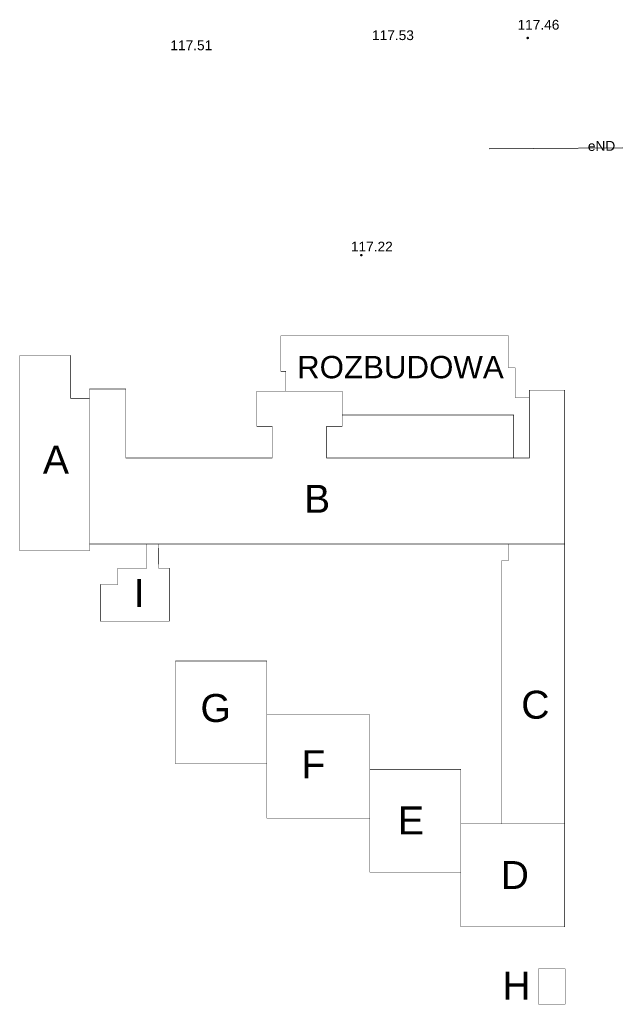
# Model space of a CAD drawing. Header units: millimetres. Extents: x 12683 to 90307, y 30842 to 62253.
# Tile 23 of 152: x 43071 to 45199, y 35875 to 39396. Entities that reach past the tile are written whole.
import ezdxf
from ezdxf.enums import TextEntityAlignment as Align

# ---------------------------------------------------------------- set-up
doc = ezdxf.new("R2010")
doc.units = ezdxf.units.MM
doc.header["$LTSCALE"] = 0.6
doc.layers.add('zzz_podklady_opisy_2', color=252, linetype='Continuous', lineweight=15)
doc.layers.add('zzzz_mapa', color=252, linetype='Continuous', lineweight=15)
doc.styles.add('Arial', font='arial.ttf')
doc.styles.add('GENERATED_STYLE_1', font='ARIAL.TTF')

msp = doc.modelspace()

# ---------------------------------------------------------------- hatches: boundary and pattern name
at = {"layer": 'zzzz_mapa'}
for points in [[(44886.3, 39334.6), (44885.1, 39334.4), (44884, 39334), (44883.1, 39333.2), (44882.4, 39332.3), (44882, 39331.2), (44881.9, 39330), (44882.1, 39328.8), (44882.6, 39327.8), (44883.3, 39326.9), (44884.2, 39326.2), (44885.3, 39325.7), (44886.5, 39325.6), (44887.7, 39325.8), (44888.7, 39326.3), (44889.7, 39327), (44890.4, 39328), (44890.8, 39329.1), (44890.9, 39330.2), (44890.7, 39331.4), (44890.2, 39332.5), (44889.5, 39333.4), (44888.6, 39334.1), (44887.5, 39334.5)], [(44291.5, 38558.1), (44290.4, 38557.9), (44289.3, 38557.4), (44288.4, 38556.7), (44287.7, 38555.7), (44287.3, 38554.6), (44287.1, 38553.5), (44287.3, 38552.3), (44287.8, 38551.2), (44288.5, 38550.3), (44289.5, 38549.6), (44290.6, 38549.2), (44291.8, 38549.1), (44292.9, 38549.3), (44294, 38549.7), (44294.9, 38550.5), (44295.6, 38551.4), (44296, 38552.5), (44296.2, 38553.7), (44296, 38554.9), (44295.5, 38555.9), (44294.8, 38556.8), (44293.8, 38557.5), (44292.7, 38558)]]:
    msp.add_hatch(color=256, dxfattribs=at).paths.add_polyline_path(points)

# ---------------------------------------------------------------- linework, layer by layer
at = {"layer": 'zzz_podklady_opisy_2', "const_width": 1.6}
for points in [[(44022.2, 38067.5), (44022.2, 38138.2), (44004.3, 38138.2), (44004.3, 38265), (44817.8, 38265), (44817.8, 38151), (44841.8, 38151), (44841.8, 38045), (44892.3, 38045)], [(43320, 38041.5), (43252.7, 38041.5), (43252.7, 38194.9), (43071.5, 38194.9), (43071.5, 37496.7), (43320.1, 37496.7), (43320.1, 37520.7)], [(44022.2, 38067.5), (43918.2, 38067.1), (43918.2, 37941.5), (43972.7, 37941.5), (43972.7, 37828.5), (43449.9, 37828.5), (43449.9, 38075.1), (43320, 38075.1), (43320, 38041.5)], [(44022.2, 38067.5), (44223, 38067.5), (44223, 37982.2)], [(45018.5, 37520.7), (45018.5, 38071.1), (44892.3, 38071.1), (44892.3, 38045)], [(43320.1, 37520.7), (43320.1, 38041.5)], [(44836.1, 37828.5), (44892.3, 37828.5), (44892.3, 38045)], [(44836.1, 37828.5), (44167.7, 37828.5), (44167.7, 37941.5), (44223, 37941.5), (44223, 37982.2)], [(44836.1, 37828.5), (44836.1, 37982.2), (44223, 37982.2)], [(43320.1, 37520.7), (44817.5, 37520.7)], [(43525.2, 37520.7), (43525.2, 37434.3), (43421.2, 37434.3), (43421.2, 37376.3), (43358.8, 37376.3), (43358.8, 37245.1), (43605.4, 37245.1), (43605.4, 37434.3), (43567.1, 37434.3), (43567.7, 37520.7)], [(44817.5, 37520.7), (44817.5, 37461.9), (44793.9, 37461.9), (44793.9, 36520.3)], [(44817.5, 37520.7), (45018.5, 37520.7)], [(45018.5, 36520.3), (45018.5, 37520.7)], [(43953.7, 36910.1), (43953.7, 37102.3), (43627.3, 37102.3), (43627.3, 36735.1), (43953.7, 36735.1)], [(44322.3, 36540.3), (44322.3, 36910.1), (43953.7, 36910.1), (43953.7, 36540.3), (44322.3, 36540.3)], [(44647.3, 36520.3), (44647.3, 36715.3), (44322.3, 36715.3)], [(44322.3, 36540.3), (44322.3, 36347.3), (44647.3, 36347.3)], [(45018.5, 36152.3), (45018.5, 36520.3), (44647.3, 36520.3), (44647.3, 36152.3), (45018.5, 36152.3)], [(44924.6, 36001.5), (45020.4, 36001.5), (45020.4, 35875.7), (44924.6, 35875.7), (44924.6, 36001.5)]]:
    msp.add_lwpolyline(points, dxfattribs=at)
at = {"layer": 'zzzz_mapa', "elevation": -4}
msp.add_lwpolyline([(44749, 38933.2), (47298.1, 38952.4), (47298.1, 38885.7)], dxfattribs=at)

# ---------------------------------------------------------------- texts
at = {"layer": 'zzz_podklady_opisy_2', "attachment_point": 5, "style": 'GENERATED_STYLE_1'}
for s, insert, char_height in [('ROZBUDOWA', (44431.4, 38152.8), 80), ('{A}', (43200.2, 37822.7), 100), ('{B}', (44133.8, 37682.3), 100), ('{I}', (43498, 37345.2), 100), ('{C}', (44913.8, 36945.5), 100), ('{G}', (43771, 36933.7), 100), ('{F}', (44120.6, 36733.5), 100), ('{E}', (44469.2, 36532.3), 100), ('D', (44840.4, 36337.3), 100), ('H', (44846.4, 35941.9), 100)]:
    msp.add_mtext(s, dxfattribs=dict(at, insert=insert, char_height=char_height))
at = {"layer": 'zzzz_mapa', "style": 'Arial'}
for s, p in [('117.46', (44850.1, 39359.9, 1081.1)), ('117.53', (44330.1, 39322.6, 1081.1)), ('117.51', (43609.3, 39286.4, 1081.1)), ('117.22', (44254.5, 38566.8, 1081.1))]:
    msp.add_text(s, height=35, dxfattribs=at).set_placement(p)
msp.add_text('eND', height=35, rotation=0.4315, dxfattribs=at).set_placement((45150.5, 38926.7, 16.2), align=Align.CENTER)

doc.saveas('drawing.dxf')
